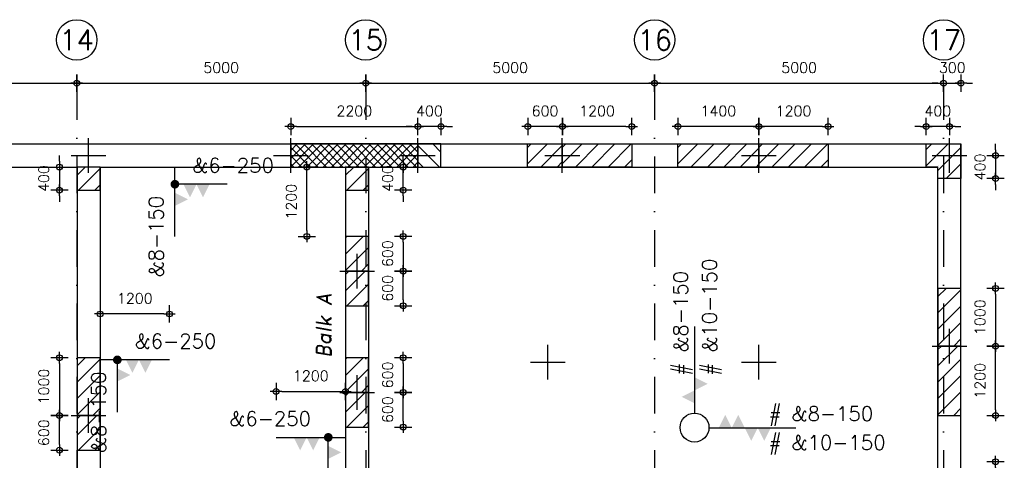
# Model space of a CAD drawing. Extents: x 0 to 139900, y 0 to 143500.
# Tile 30 of 34: x 69513 to 86550, y 106971 to 114597. Entities that reach past the tile are written whole.
import ezdxf
from ezdxf.enums import TextEntityAlignment as Align

# ---------------------------------------------------------------- set-up
doc = ezdxf.new("R2010")
doc.units = 0
doc.header["$LTSCALE"] = 100
doc.header["$PDMODE"] = 3
doc.header["$PDSIZE"] = -3
doc.linetypes.add('DASHDOT2', pattern=[12.7, 6.35, -3.175, 0, -3.175])
doc.layers.get('0').update_dxf_attribs({"linetype": 'CONTINUOUS'})
doc.layers.get('DEFPOINTS').update_dxf_attribs({"linetype": 'CONTINUOUS'})
for name, color, linetype in [('A--A$1C-_CIRKEL', 3, 'CONTINUOUS'), ('A--A23--_F1---_ROOSTER', 8, 'CONTINUOUS'), ('A--L$7A-_STRAMIEN', 1, 'DASHDOT2'), ('A--L$9A-_F123-', 1, 'CONTINUOUS'), ('A--L16--_F123-', 3, 'CONTINUOUS'), ('A--M$1A-_F123-_MAATV', 7, 'CONTINUOUS'), ('A--T$1A-_F123-_0_25MM', 2, 'CONTINUOUS'), ('A--T$1A-_F123-_0_35MM', 3, 'CONTINUOUS')]:
    doc.layers.add(name, color=color, linetype=linetype)
doc.styles.add('0_25', font='ROMANS.shx', dxfattribs={"height": 250})
doc.styles.add('ALFA-0_25', font='ROMANS')
doc.styles.add('BALKEN', font='romand.shx', dxfattribs={"height": 180})
doc.styles.add('MISO', font='ROMANS.shx')
doc.dimstyles.new('DLV18', dxfattribs={"dimscale": 100, "dimtxt": 1.8, "dimasz": 1, "dimexe": 0, "dimexo": 0, "dimgap": 0, "dimtad": 0, "dimdec": 0, "dimrnd": 1, "dimzin": 0, "dimtxsty": 'MISO', "dimblk1": '$DIMDLV', "dimblk2": '$DIMDLV', "dimsah": 1, "dimcen": 0, "dimse1": 1, "dimse2": 1, "dimclrd": 256, "dimclre": 256, "dimclrt": 1, "dimazin": 3, "dimtfac": 1, "dimtdec": 0, "dimtix": 1, "dimtmove": 0, "dimatfit": 3, "dimtvp": 1.5, "dimtolj": 1, "dimtzin": 0})

# ---------------------------------------------------------------- blocks, each defined once
blk = doc.blocks.new('$DIMDLV')
at = {"color": 0}
for p, q in [((-1, 0), (1, 0)), ((0, -1.5), (0, 1.5))]:
    blk.add_line(p, q, dxfattribs=at)
blk.add_circle((0, 0), 0.5, dxfattribs=at)
blk = doc.blocks.new('*D265')
at = {"layer": 'A--M$1A-_F123-_MAATV', "linetype": 'CONTINUOUS'}
blk.add_line((65600, 113497), (70400, 113497), dxfattribs=at)
at = {"layer": 'DEFPOINTS', "color": 0, "linetype": 'CONTINUOUS'}
for p in [(65500, 113497), (70500, 113497), (70500, 113497)]:
    blk.add_point(p, dxfattribs=at)
at = {"layer": 'A--M$1A-_F123-_MAATV', "linetype": 'CONTINUOUS', "xscale": 100, "yscale": 100, "zscale": 100, "rotation": 180}
blk.add_blockref('$DIMDLV', (65500, 113497), dxfattribs=at)
at = {"layer": 'A--M$1A-_F123-_MAATV', "linetype": 'CONTINUOUS', "xscale": 100, "yscale": 100, "zscale": 100}
blk.add_blockref('$DIMDLV', (70500, 113497), dxfattribs=at)
at = {"layer": 'A--M$1A-_F123-_MAATV', "color": 1, "linetype": 'CONTINUOUS', "insert": (68000, 113767), "char_height": 180, "attachment_point": 5, "style": 'MISO'}
blk.add_mtext('\\A1;5000', dxfattribs=at)
blk = doc.blocks.new('*D266')
at = {"layer": 'A--M$1A-_F123-_MAATV', "linetype": 'CONTINUOUS'}
blk.add_line((80600, 113497), (85400, 113497), dxfattribs=at)
at = {"layer": 'DEFPOINTS', "color": 0, "linetype": 'CONTINUOUS'}
for p in [(80500, 113497), (85500, 113497), (85500, 113497)]:
    blk.add_point(p, dxfattribs=at)
at = {"layer": 'A--M$1A-_F123-_MAATV', "linetype": 'CONTINUOUS', "xscale": 100, "yscale": 100, "zscale": 100, "rotation": 180}
blk.add_blockref('$DIMDLV', (80500, 113497), dxfattribs=at)
at = {"layer": 'A--M$1A-_F123-_MAATV', "linetype": 'CONTINUOUS', "xscale": 100, "yscale": 100, "zscale": 100}
blk.add_blockref('$DIMDLV', (85500, 113497), dxfattribs=at)
at = {"layer": 'A--M$1A-_F123-_MAATV', "color": 1, "linetype": 'CONTINUOUS', "insert": (83000, 113767), "char_height": 180, "attachment_point": 5, "style": 'MISO'}
blk.add_mtext('\\A1;5000', dxfattribs=at)
blk = doc.blocks.new('CIRKEL')
at = {"layer": 'A--A$1C-_CIRKEL'}
blk.add_circle((0, 0), 350, dxfattribs=at)
blk = doc.blocks.new('*D268')
at = {"layer": 'A--M$1A-_F123-_MAATV', "linetype": 'CONTINUOUS'}
blk.add_line((75600, 113497), (80400, 113497), dxfattribs=at)
at = {"layer": 'DEFPOINTS', "color": 0, "linetype": 'CONTINUOUS'}
for p in [(75500, 113497), (80500, 113497), (80500, 113497)]:
    blk.add_point(p, dxfattribs=at)
at = {"layer": 'A--M$1A-_F123-_MAATV', "linetype": 'CONTINUOUS', "xscale": 100, "yscale": 100, "zscale": 100, "rotation": 180}
blk.add_blockref('$DIMDLV', (75500, 113497), dxfattribs=at)
at = {"layer": 'A--M$1A-_F123-_MAATV', "linetype": 'CONTINUOUS', "xscale": 100, "yscale": 100, "zscale": 100}
blk.add_blockref('$DIMDLV', (80500, 113497), dxfattribs=at)
at = {"layer": 'A--M$1A-_F123-_MAATV', "color": 1, "linetype": 'CONTINUOUS', "insert": (78000, 113767), "char_height": 180, "attachment_point": 5, "style": 'MISO'}
blk.add_mtext('\\A1;5000', dxfattribs=at)
blk = doc.blocks.new('*D267')
at = {"layer": 'A--M$1A-_F123-_MAATV', "linetype": 'CONTINUOUS'}
blk.add_line((70600, 113497), (75400, 113497), dxfattribs=at)
at = {"layer": 'DEFPOINTS', "color": 0, "linetype": 'CONTINUOUS'}
for p in [(70500, 113497), (75500, 113497), (75500, 113497)]:
    blk.add_point(p, dxfattribs=at)
at = {"layer": 'A--M$1A-_F123-_MAATV', "linetype": 'CONTINUOUS', "xscale": 100, "yscale": 100, "zscale": 100, "rotation": 180}
blk.add_blockref('$DIMDLV', (70500, 113497), dxfattribs=at)
at = {"layer": 'A--M$1A-_F123-_MAATV', "linetype": 'CONTINUOUS', "xscale": 100, "yscale": 100, "zscale": 100}
blk.add_blockref('$DIMDLV', (75500, 113497), dxfattribs=at)
at = {"layer": 'A--M$1A-_F123-_MAATV', "color": 1, "linetype": 'CONTINUOUS', "insert": (73000, 113767), "char_height": 180, "attachment_point": 5, "style": 'MISO'}
blk.add_mtext('\\A1;5000', dxfattribs=at)
blk = doc.blocks.new('*D269')
at = {"layer": 'A--M$1A-_F123-_MAATV', "linetype": 'CONTINUOUS'}
for p, q in [((85400, 113497), (85300, 113497)), ((85500, 113497), (85800, 113497)), ((85900, 113497), (86000, 113497))]:
    blk.add_line(p, q, dxfattribs=at)
at = {"layer": 'DEFPOINTS', "color": 0, "linetype": 'CONTINUOUS'}
for p in [(85500, 113497), (85800, 113497), (85800, 112447)]:
    blk.add_point(p, dxfattribs=at)
at = {"layer": 'A--M$1A-_F123-_MAATV', "linetype": 'CONTINUOUS', "xscale": 100, "yscale": 100, "zscale": 100}
blk.add_blockref('$DIMDLV', (85500, 113497), dxfattribs=at)
at = {"layer": 'A--M$1A-_F123-_MAATV', "linetype": 'CONTINUOUS', "xscale": 100, "yscale": 100, "zscale": 100, "rotation": 180}
blk.add_blockref('$DIMDLV', (85800, 113497), dxfattribs=at)
at = {"layer": 'A--M$1A-_F123-_MAATV', "color": 1, "linetype": 'CONTINUOUS', "insert": (85650, 113767), "char_height": 180, "attachment_point": 5, "style": 'MISO'}
blk.add_mtext('\\A1;300', dxfattribs=at)
blk = doc.blocks.new('PP99001-')
at = {"layer": 'A--L$9A-_F123-', "color": 2}
for p, q in [((0, -300), (0, 300)), ((-300, 0), (300, 0))]:
    blk.add_line(p, q, dxfattribs=at)
blk = doc.blocks.new('*D288')
at = {"layer": 'A--M$1A-_F123-_MAATV', "linetype": 'CONTINUOUS'}
blk.add_line((74482, 110947), (74482, 111947), dxfattribs=at)
at = {"layer": 'DEFPOINTS', "color": 0, "linetype": 'CONTINUOUS'}
for p in [(72199, 112047), (74482, 112047), (72199, 110847)]:
    blk.add_point(p, dxfattribs=at)
at = {"layer": 'A--M$1A-_F123-_MAATV', "linetype": 'CONTINUOUS', "xscale": 100, "yscale": 100, "zscale": 100}
for p, rotation in [((74482, 112047), 90), ((74482, 110847), 270)]:
    blk.add_blockref('$DIMDLV', p, dxfattribs=dict(at, rotation=rotation))
at = {"layer": 'A--M$1A-_F123-_MAATV', "color": 1, "linetype": 'CONTINUOUS', "insert": (74212, 111447), "char_height": 180, "attachment_point": 5, "rotation": 90, "style": 'MISO'}
blk.add_mtext('\\A1;1200', dxfattribs=at)
blk = doc.blocks.new('*D286')
at = {"layer": 'A--M$1A-_F123-_MAATV', "linetype": 'CONTINUOUS'}
blk.add_line((72005, 109503), (71005, 109503), dxfattribs=at)
at = {"layer": 'DEFPOINTS', "color": 0, "linetype": 'CONTINUOUS'}
for p in [(70905, 109503), (70905, 108709), (72105, 108709)]:
    blk.add_point(p, dxfattribs=at)
at = {"layer": 'A--M$1A-_F123-_MAATV', "linetype": 'CONTINUOUS', "xscale": 100, "yscale": 100, "zscale": 100, "rotation": 180}
blk.add_blockref('$DIMDLV', (70905, 109503), dxfattribs=at)
at = {"layer": 'A--M$1A-_F123-_MAATV', "linetype": 'CONTINUOUS', "xscale": 100, "yscale": 100, "zscale": 100}
blk.add_blockref('$DIMDLV', (72105, 109503), dxfattribs=at)
at = {"layer": 'A--M$1A-_F123-_MAATV', "color": 1, "linetype": 'CONTINUOUS', "insert": (71505, 109773), "char_height": 180, "attachment_point": 5, "style": 'MISO'}
blk.add_mtext('\\A1;1200', dxfattribs=at)
blk = doc.blocks.new('*D287')
at = {"layer": 'A--M$1A-_F123-_MAATV', "linetype": 'CONTINUOUS'}
blk.add_line((74050, 108163), (75050, 108163), dxfattribs=at)
at = {"layer": 'DEFPOINTS', "color": 0, "linetype": 'CONTINUOUS'}
for p in [(75150, 108163), (73950, 107368), (75150, 107368)]:
    blk.add_point(p, dxfattribs=at)
at = {"layer": 'A--M$1A-_F123-_MAATV', "linetype": 'CONTINUOUS', "xscale": 100, "yscale": 100, "zscale": 100, "rotation": 180}
blk.add_blockref('$DIMDLV', (73950, 108163), dxfattribs=at)
at = {"layer": 'A--M$1A-_F123-_MAATV', "linetype": 'CONTINUOUS', "xscale": 100, "yscale": 100, "zscale": 100}
blk.add_blockref('$DIMDLV', (75150, 108163), dxfattribs=at)
at = {"layer": 'A--M$1A-_F123-_MAATV', "color": 1, "linetype": 'CONTINUOUS', "insert": (74550, 108433), "char_height": 180, "attachment_point": 5, "style": 'MISO'}
blk.add_mtext('\\A1;1200', dxfattribs=at)
blk = doc.blocks.new('*D290')
at = {"layer": 'A--M$1A-_F123-_MAATV'}
for p, q in [((85100, 112747), (85000, 112747)), ((85600, 112747), (85200, 112747)), ((85700, 112747), (85800, 112747))]:
    blk.add_line(p, q, dxfattribs=at)
at = {"layer": 'DEFPOINTS', "color": 0}
for p in [(85200, 112747), (85200, 112447), (85600, 112447)]:
    blk.add_point(p, dxfattribs=at)
at = {"layer": 'A--M$1A-_F123-_MAATV', "xscale": 100, "yscale": 100, "zscale": 100}
blk.add_blockref('$DIMDLV', (85200, 112747), dxfattribs=at)
at = {"layer": 'A--M$1A-_F123-_MAATV', "xscale": 100, "yscale": 100, "zscale": 100, "rotation": 180}
blk.add_blockref('$DIMDLV', (85600, 112747), dxfattribs=at)
at = {"layer": 'A--M$1A-_F123-_MAATV', "color": 1, "insert": (85400, 113017), "char_height": 180, "attachment_point": 5, "style": 'MISO'}
blk.add_mtext('\\A1;400', dxfattribs=at)
blk = doc.blocks.new('*D291')
at = {"layer": 'A--M$1A-_F123-_MAATV'}
blk.add_line((83403, 112747), (82403, 112747), dxfattribs=at)
at = {"layer": 'DEFPOINTS', "color": 0}
for p in [(82303, 112747), (82303, 112447), (83503, 112447)]:
    blk.add_point(p, dxfattribs=at)
at = {"layer": 'A--M$1A-_F123-_MAATV', "xscale": 100, "yscale": 100, "zscale": 100, "rotation": 180}
blk.add_blockref('$DIMDLV', (82303, 112747), dxfattribs=at)
at = {"layer": 'A--M$1A-_F123-_MAATV', "xscale": 100, "yscale": 100, "zscale": 100}
blk.add_blockref('$DIMDLV', (83503, 112747), dxfattribs=at)
at = {"layer": 'A--M$1A-_F123-_MAATV', "color": 1, "insert": (82903, 113017), "char_height": 180, "attachment_point": 5, "style": 'MISO'}
blk.add_mtext('\\A1;1200', dxfattribs=at)
blk = doc.blocks.new('*D292')
at = {"layer": 'A--M$1A-_F123-_MAATV'}
blk.add_line((82203, 112747), (81003, 112747), dxfattribs=at)
at = {"layer": 'DEFPOINTS', "color": 0}
for p in [(80903, 112747), (80903, 112447), (82303, 112447)]:
    blk.add_point(p, dxfattribs=at)
at = {"layer": 'A--M$1A-_F123-_MAATV', "xscale": 100, "yscale": 100, "zscale": 100, "rotation": 180}
blk.add_blockref('$DIMDLV', (80903, 112747), dxfattribs=at)
at = {"layer": 'A--M$1A-_F123-_MAATV', "xscale": 100, "yscale": 100, "zscale": 100}
blk.add_blockref('$DIMDLV', (82303, 112747), dxfattribs=at)
at = {"layer": 'A--M$1A-_F123-_MAATV', "color": 1, "insert": (81603, 113017), "char_height": 180, "attachment_point": 5, "style": 'MISO'}
blk.add_mtext('\\A1;1400', dxfattribs=at)
blk = doc.blocks.new('*D293')
at = {"layer": 'A--M$1A-_F123-_MAATV'}
blk.add_line((80003, 112747), (79003, 112747), dxfattribs=at)
at = {"layer": 'DEFPOINTS', "color": 0}
for p in [(78903, 112747), (78903, 112447), (80103, 112447)]:
    blk.add_point(p, dxfattribs=at)
at = {"layer": 'A--M$1A-_F123-_MAATV', "xscale": 100, "yscale": 100, "zscale": 100, "rotation": 180}
blk.add_blockref('$DIMDLV', (78903, 112747), dxfattribs=at)
at = {"layer": 'A--M$1A-_F123-_MAATV', "xscale": 100, "yscale": 100, "zscale": 100}
blk.add_blockref('$DIMDLV', (80103, 112747), dxfattribs=at)
at = {"layer": 'A--M$1A-_F123-_MAATV', "color": 1, "insert": (79503, 113017), "char_height": 180, "attachment_point": 5, "style": 'MISO'}
blk.add_mtext('\\A1;1200', dxfattribs=at)
blk = doc.blocks.new('*D294')
at = {"layer": 'A--M$1A-_F123-_MAATV'}
blk.add_line((78803, 112747), (78403, 112747), dxfattribs=at)
at = {"layer": 'DEFPOINTS', "color": 0}
for p in [(78303, 112747), (78303, 112447), (78903, 112447)]:
    blk.add_point(p, dxfattribs=at)
at = {"layer": 'A--M$1A-_F123-_MAATV', "xscale": 100, "yscale": 100, "zscale": 100, "rotation": 180}
blk.add_blockref('$DIMDLV', (78303, 112747), dxfattribs=at)
at = {"layer": 'A--M$1A-_F123-_MAATV', "xscale": 100, "yscale": 100, "zscale": 100}
blk.add_blockref('$DIMDLV', (78903, 112747), dxfattribs=at)
at = {"layer": 'A--M$1A-_F123-_MAATV', "color": 1, "insert": (78603, 113017), "char_height": 180, "attachment_point": 5, "style": 'MISO'}
blk.add_mtext('\\A1;600', dxfattribs=at)
blk = doc.blocks.new('*D295')
at = {"layer": 'A--M$1A-_F123-_MAATV'}
for p, q in [((76303, 112747), (76203, 112747)), ((76803, 112747), (76403, 112747)), ((76903, 112747), (77003, 112747))]:
    blk.add_line(p, q, dxfattribs=at)
at = {"layer": 'DEFPOINTS', "color": 0}
for p in [(76403, 112747), (76403, 112447), (76803, 112447)]:
    blk.add_point(p, dxfattribs=at)
at = {"layer": 'A--M$1A-_F123-_MAATV', "xscale": 100, "yscale": 100, "zscale": 100}
blk.add_blockref('$DIMDLV', (76403, 112747), dxfattribs=at)
at = {"layer": 'A--M$1A-_F123-_MAATV', "xscale": 100, "yscale": 100, "zscale": 100, "rotation": 180}
blk.add_blockref('$DIMDLV', (76803, 112747), dxfattribs=at)
at = {"layer": 'A--M$1A-_F123-_MAATV', "color": 1, "insert": (76603, 113017), "char_height": 180, "attachment_point": 5, "style": 'MISO'}
blk.add_mtext('\\A1;400', dxfattribs=at)
blk = doc.blocks.new('*D296')
at = {"layer": 'A--M$1A-_F123-_MAATV'}
blk.add_line((74303, 112747), (76303, 112747), dxfattribs=at)
at = {"layer": 'DEFPOINTS', "color": 0}
for p in [(76403, 112747), (74203, 112447), (76403, 112447)]:
    blk.add_point(p, dxfattribs=at)
at = {"layer": 'A--M$1A-_F123-_MAATV', "xscale": 100, "yscale": 100, "zscale": 100, "rotation": 180}
blk.add_blockref('$DIMDLV', (74203, 112747), dxfattribs=at)
at = {"layer": 'A--M$1A-_F123-_MAATV', "xscale": 100, "yscale": 100, "zscale": 100}
blk.add_blockref('$DIMDLV', (76403, 112747), dxfattribs=at)
at = {"layer": 'A--M$1A-_F123-_MAATV', "color": 1, "insert": (75303, 113017), "char_height": 180, "attachment_point": 5, "style": 'MISO'}
blk.add_mtext('\\A1;2200', dxfattribs=at)
blk = doc.blocks.new('*D297')
at = {"layer": 'A--M$1A-_F123-_MAATV'}
for p, q in [((86400, 112347), (86400, 112447)), ((86400, 112247), (86400, 111847)), ((86400, 111747), (86400, 111647))]:
    blk.add_line(p, q, dxfattribs=at)
at = {"layer": 'DEFPOINTS', "color": 0}
for p in [(85800, 112247), (85800, 111847), (86400, 111847)]:
    blk.add_point(p, dxfattribs=at)
at = {"layer": 'A--M$1A-_F123-_MAATV', "xscale": 100, "yscale": 100, "zscale": 100}
for p, rotation in [((86400, 112247), 270), ((86400, 111847), 90)]:
    blk.add_blockref('$DIMDLV', p, dxfattribs=dict(at, rotation=rotation))
at = {"layer": 'A--M$1A-_F123-_MAATV', "color": 1, "insert": (86130, 112047), "char_height": 180, "attachment_point": 5, "rotation": 90, "style": 'MISO'}
blk.add_mtext('\\A1;400', dxfattribs=at)
blk = doc.blocks.new('*D298')
at = {"layer": 'A--M$1A-_F123-_MAATV'}
blk.add_line((86400, 109847), (86400, 109047), dxfattribs=at)
at = {"layer": 'DEFPOINTS', "color": 0}
for p in [(85800, 109947), (85800, 108947), (86400, 108947)]:
    blk.add_point(p, dxfattribs=at)
at = {"layer": 'A--M$1A-_F123-_MAATV', "xscale": 100, "yscale": 100, "zscale": 100}
for p, rotation in [((86400, 109947), 90), ((86400, 108947), 270)]:
    blk.add_blockref('$DIMDLV', p, dxfattribs=dict(at, rotation=rotation))
at = {"layer": 'A--M$1A-_F123-_MAATV', "color": 1, "insert": (86130, 109447), "char_height": 180, "attachment_point": 5, "rotation": 90, "style": 'MISO'}
blk.add_mtext('\\A1;1000', dxfattribs=at)
blk = doc.blocks.new('*D299')
at = {"layer": 'A--M$1A-_F123-_MAATV'}
blk.add_line((86400, 107847), (86400, 108847), dxfattribs=at)
at = {"layer": 'DEFPOINTS', "color": 0}
for p in [(85800, 108947), (86400, 108947), (85800, 107747)]:
    blk.add_point(p, dxfattribs=at)
at = {"layer": 'A--M$1A-_F123-_MAATV', "xscale": 100, "yscale": 100, "zscale": 100}
for p, rotation in [((86400, 108947), 90), ((86400, 107747), 270)]:
    blk.add_blockref('$DIMDLV', p, dxfattribs=dict(at, rotation=rotation))
at = {"layer": 'A--M$1A-_F123-_MAATV', "color": 1, "insert": (86130, 108347), "char_height": 180, "attachment_point": 5, "rotation": 90, "style": 'MISO'}
blk.add_mtext('\\A1;1200', dxfattribs=at)
blk = doc.blocks.new('*D300')
at = {"layer": 'A--M$1A-_F123-_MAATV'}
blk.add_line((86400, 106847), (86400, 105847), dxfattribs=at)
at = {"layer": 'DEFPOINTS', "color": 0}
for p in [(85800, 106947), (85800, 105747), (86400, 105747)]:
    blk.add_point(p, dxfattribs=at)
at = {"layer": 'A--M$1A-_F123-_MAATV', "xscale": 100, "yscale": 100, "zscale": 100}
for p, rotation in [((86400, 106947), 90), ((86400, 105747), 270)]:
    blk.add_blockref('$DIMDLV', p, dxfattribs=dict(at, rotation=rotation))
at = {"layer": 'A--M$1A-_F123-_MAATV', "color": 1, "insert": (86130, 106347), "char_height": 180, "attachment_point": 5, "rotation": 90, "style": 'MISO'}
blk.add_mtext('\\A1;1200', dxfattribs=at)
blk = doc.blocks.new('*D311')
at = {"layer": 'A--M$1A-_F123-_MAATV'}
blk.add_line((76150, 107647), (76150, 108047), dxfattribs=at)
at = {"layer": 'DEFPOINTS', "color": 0}
for p in [(75550, 108147), (76150, 108147), (75550, 107547)]:
    blk.add_point(p, dxfattribs=at)
at = {"layer": 'A--M$1A-_F123-_MAATV', "xscale": 100, "yscale": 100, "zscale": 100}
for p, rotation in [((76150, 108147), 90), ((76150, 107547), 270)]:
    blk.add_blockref('$DIMDLV', p, dxfattribs=dict(at, rotation=rotation))
at = {"layer": 'A--M$1A-_F123-_MAATV', "color": 1, "insert": (75880, 107847), "char_height": 180, "attachment_point": 5, "rotation": 90, "style": 'MISO'}
blk.add_mtext('\\A1;600', dxfattribs=at)
blk = doc.blocks.new('*D312')
at = {"layer": 'A--M$1A-_F123-_MAATV'}
blk.add_line((76150, 108647), (76150, 108247), dxfattribs=at)
at = {"layer": 'DEFPOINTS', "color": 0}
for p in [(75550, 108747), (75550, 108147), (76150, 108147)]:
    blk.add_point(p, dxfattribs=at)
at = {"layer": 'A--M$1A-_F123-_MAATV', "xscale": 100, "yscale": 100, "zscale": 100}
for p, rotation in [((76150, 108747), 90), ((76150, 108147), 270)]:
    blk.add_blockref('$DIMDLV', p, dxfattribs=dict(at, rotation=rotation))
at = {"layer": 'A--M$1A-_F123-_MAATV', "color": 1, "insert": (75880, 108447), "char_height": 180, "attachment_point": 5, "rotation": 90, "style": 'MISO'}
blk.add_mtext('\\A1;600', dxfattribs=at)
blk = doc.blocks.new('*D315')
at = {"layer": 'A--M$1A-_F123-_MAATV'}
blk.add_line((76150, 109747), (76150, 110147), dxfattribs=at)
at = {"layer": 'DEFPOINTS', "color": 0}
for p in [(75550, 110247), (76150, 110247), (75550, 109647)]:
    blk.add_point(p, dxfattribs=at)
at = {"layer": 'A--M$1A-_F123-_MAATV', "xscale": 100, "yscale": 100, "zscale": 100}
for p, rotation in [((76150, 110247), 90), ((76150, 109647), 270)]:
    blk.add_blockref('$DIMDLV', p, dxfattribs=dict(at, rotation=rotation))
at = {"layer": 'A--M$1A-_F123-_MAATV', "color": 1, "insert": (75880, 109947), "char_height": 180, "attachment_point": 5, "rotation": 90, "style": 'MISO'}
blk.add_mtext('\\A1;600', dxfattribs=at)
blk = doc.blocks.new('*D316')
at = {"layer": 'A--M$1A-_F123-_MAATV'}
blk.add_line((76150, 110747), (76150, 110347), dxfattribs=at)
at = {"layer": 'DEFPOINTS', "color": 0}
for p in [(75550, 110847), (75550, 110247), (76150, 110247)]:
    blk.add_point(p, dxfattribs=at)
at = {"layer": 'A--M$1A-_F123-_MAATV', "xscale": 100, "yscale": 100, "zscale": 100}
for p, rotation in [((76150, 110847), 90), ((76150, 110247), 270)]:
    blk.add_blockref('$DIMDLV', p, dxfattribs=dict(at, rotation=rotation))
at = {"layer": 'A--M$1A-_F123-_MAATV', "color": 1, "insert": (75880, 110547), "char_height": 180, "attachment_point": 5, "rotation": 90, "style": 'MISO'}
blk.add_mtext('\\A1;600', dxfattribs=at)
blk = doc.blocks.new('*D320')
at = {"layer": 'A--M$1A-_F123-_MAATV'}
for p, q in [((76150, 112147), (76150, 112247)), ((76150, 111647), (76150, 112047)), ((76150, 111547), (76150, 111447))]:
    blk.add_line(p, q, dxfattribs=at)
at = {"layer": 'DEFPOINTS', "color": 0}
for p in [(75550, 112047), (76150, 112047), (75550, 111647)]:
    blk.add_point(p, dxfattribs=at)
at = {"layer": 'A--M$1A-_F123-_MAATV', "xscale": 100, "yscale": 100, "zscale": 100}
for p, rotation in [((76150, 112047), 270), ((76150, 111647), 90)]:
    blk.add_blockref('$DIMDLV', p, dxfattribs=dict(at, rotation=rotation))
at = {"layer": 'A--M$1A-_F123-_MAATV', "color": 1, "insert": (75880, 111847), "char_height": 180, "attachment_point": 5, "rotation": 90, "style": 'MISO'}
blk.add_mtext('\\A1;400', dxfattribs=at)
blk = doc.blocks.new('*D322')
at = {"layer": 'A--M$1A-_F123-_MAATV'}
blk.add_line((70200, 108647), (70200, 107847), dxfattribs=at)
at = {"layer": 'DEFPOINTS', "color": 0}
for p in [(70500, 108747), (70200, 107747), (70500, 107747)]:
    blk.add_point(p, dxfattribs=at)
at = {"layer": 'A--M$1A-_F123-_MAATV', "xscale": 100, "yscale": 100, "zscale": 100}
for p, rotation in [((70200, 108747), 90), ((70200, 107747), 270)]:
    blk.add_blockref('$DIMDLV', p, dxfattribs=dict(at, rotation=rotation))
at = {"layer": 'A--M$1A-_F123-_MAATV', "color": 1, "insert": (69930, 108247), "char_height": 180, "attachment_point": 5, "rotation": 90, "style": 'MISO'}
blk.add_mtext('\\A1;1000', dxfattribs=at)
blk = doc.blocks.new('*D321')
at = {"layer": 'A--M$1A-_F123-_MAATV'}
blk.add_line((70200, 107247), (70200, 107647), dxfattribs=at)
at = {"layer": 'DEFPOINTS', "color": 0}
for p in [(70200, 107747), (70500, 107747), (70500, 107147)]:
    blk.add_point(p, dxfattribs=at)
at = {"layer": 'A--M$1A-_F123-_MAATV', "xscale": 100, "yscale": 100, "zscale": 100}
for p, rotation in [((70200, 107747), 90), ((70200, 107147), 270)]:
    blk.add_blockref('$DIMDLV', p, dxfattribs=dict(at, rotation=rotation))
at = {"layer": 'A--M$1A-_F123-_MAATV', "color": 1, "insert": (69930, 107447), "char_height": 180, "attachment_point": 5, "rotation": 90, "style": 'MISO'}
blk.add_mtext('\\A1;600', dxfattribs=at)
blk = doc.blocks.new('*D323')
at = {"layer": 'A--M$1A-_F123-_MAATV'}
for p, q in [((70200, 112147), (70200, 112247)), ((70200, 112047), (70200, 111647)), ((70200, 111547), (70200, 111447))]:
    blk.add_line(p, q, dxfattribs=at)
at = {"layer": 'DEFPOINTS', "color": 0}
for p in [(70500, 112047), (70200, 111647), (70505, 111647)]:
    blk.add_point(p, dxfattribs=at)
at = {"layer": 'A--M$1A-_F123-_MAATV', "xscale": 100, "yscale": 100, "zscale": 100}
for p, rotation in [((70200, 112047), 270), ((70200, 111647), 90)]:
    blk.add_blockref('$DIMDLV', p, dxfattribs=dict(at, rotation=rotation))
at = {"layer": 'A--M$1A-_F123-_MAATV', "color": 1, "insert": (69930, 111847), "char_height": 180, "attachment_point": 5, "rotation": 90, "style": 'MISO'}
blk.add_mtext('\\A1;400', dxfattribs=at)

msp = doc.modelspace()

# ---------------------------------------------------------------- hatches: boundary and pattern name
at = {"layer": 'A--L16--_F123-'}
h = msp.add_hatch(dxfattribs=at)
h.set_pattern_fill('_USER', color=8, scale=100, angle=45, style=0, double=1, pattern_type=0)
h.set_pattern_definition([(45, (59236.33, 20717.05), (-70.71068, 70.71068), []), (135, (59236.33, 20717.05), (-70.71068, -70.71068), [])])
h.paths.add_polyline_path([(74202.5, 112047), (76402.5, 112047), (76402.5, 112447), (74202.5, 112447)])
h = msp.add_hatch(dxfattribs=at)
h.set_pattern_fill('_USER', color=8, scale=200, angle=135, style=0, pattern_type=0)
h.set_pattern_definition([(135, (177732.5, 26647.05), (-141.42136, -141.42136), [])])
h.paths.add_polyline_path([(76802.5, 112047), (76802.5, 112447), (76402.5, 112447), (76402.5, 112047)])
h = msp.add_hatch(dxfattribs=at)
h.set_pattern_fill('_USER', color=8, scale=200, angle=135, style=0, pattern_type=0)
h.set_pattern_definition([(45, (-22427.5, 26647.05), (141.42136, -141.42136), [])])
h.paths.add_polyline_path([(78302.5, 112047), (78302.5, 112447), (78902.5, 112447), (78902.5, 112047)])
h = msp.add_hatch(dxfattribs=at)
h.set_pattern_fill('_USER', color=8, scale=200, angle=135, style=0, pattern_type=0)
h.set_pattern_definition([(45, (-21827.5, 26647.05), (141.42136, -141.42136), [])])
h.paths.add_polyline_path([(78902.5, 112047), (78902.5, 112447), (80102.5, 112447), (80102.5, 112047)])
h = msp.add_hatch(dxfattribs=at)
h.set_pattern_fill('_USER', color=8, scale=200, angle=135, style=0, pattern_type=0)
h.set_pattern_definition([(45, (-19827.5, 26647.05), (141.42136, -141.42136), [])])
h.paths.add_polyline_path([(80902.5, 112047), (80902.5, 112447), (82302.5, 112447), (82302.5, 112047)])
h = msp.add_hatch(dxfattribs=at)
h.set_pattern_fill('_USER', color=8, scale=200, angle=135, style=0, pattern_type=0)
h.set_pattern_definition([(45, (-18427.5, 26647.05), (141.42136, -141.42136), [])])
h.paths.add_polyline_path([(82302.5, 112047), (82302.5, 112447), (83502.5, 112447), (83502.5, 112047)])
h = msp.add_hatch(dxfattribs=at)
h.set_pattern_fill('_USER', color=8, scale=200, angle=225, style=0, pattern_type=0)
h.set_pattern_definition([(225, (0, 0), (141.42136, -141.42136), [])])
h.paths.add_polyline_path([(85200, 112447), (85800, 112447), (85800, 111847), (85400, 111847), (85400, 112047), (85200, 112047)])
h = msp.add_hatch(dxfattribs=at)
h.set_pattern_fill('_USER', color=8, scale=200, angle=225, style=0, pattern_type=0)
h.set_pattern_definition([(225, (156305, 212977.05), (141.42136, -141.42136), [])])
h.paths.add_polyline_path([(70905, 112047), (70505, 112047), (70505, 111647), (70905, 111647)])
h = msp.add_hatch(dxfattribs=at)
h.set_pattern_fill('_USER', color=8, scale=200, angle=225, style=0, pattern_type=0)
h.set_pattern_definition([(225, (160950, 212977.05), (141.42136, -141.42136), [])])
h.paths.add_polyline_path([(75550, 112047), (75150, 112047), (75150, 111647), (75550, 111647)])
h = msp.add_hatch(dxfattribs=at)
h.set_pattern_fill('_USER', color=8, scale=200, angle=225, style=0, pattern_type=0)
h.set_pattern_definition([(225, (160950, 212177.05), (141.42136, -141.42136), [])])
h.paths.add_polyline_path([(75550, 110847), (75150, 110847), (75150, 110247), (75550, 110247)])
h = msp.add_hatch(dxfattribs=at)
h.set_pattern_fill('_USER', color=8, scale=200, angle=225, style=0, pattern_type=0)
h.set_pattern_definition([(225, (160950, 210977.05), (141.42136, -141.42136), [])])
h.paths.add_polyline_path([(75550, 110247), (75150, 110247), (75150, 109647), (75550, 109647)])
h = msp.add_hatch(dxfattribs=at)
h.set_pattern_fill('_USER', color=8, scale=200, angle=225, style=0, pattern_type=0)
h.set_pattern_definition([(225, (171200, 210877.05), (141.42136, -141.42136), [])])
h.paths.add_polyline_path([(85800, 109947), (85400, 109947), (85400, 108947), (85800, 108947)])
h = msp.add_hatch(dxfattribs=at)
h.set_pattern_fill('_USER', color=8, scale=200, angle=225, style=0, pattern_type=0)
h.set_pattern_definition([(225, (171200, 209677.05), (141.42136, -141.42136), [])])
h.paths.add_polyline_path([(85800, 108947), (85400, 108947), (85400, 107747), (85800, 107747)])
h = msp.add_hatch(dxfattribs=at)
h.set_pattern_fill('_USER', color=8, scale=200, angle=225, style=0, pattern_type=0)
h.set_pattern_definition([(225, (156305, 209677.05), (141.42136, -141.42136), [])])
h.paths.add_polyline_path([(70905, 108747), (70505, 108747), (70505, 107747), (70905, 107747)])
h = msp.add_hatch(dxfattribs=at)
h.set_pattern_fill('_USER', color=8, scale=200, angle=225, style=0, pattern_type=0)
h.set_pattern_definition([(225, (160950, 210077.05), (141.42136, -141.42136), [])])
h.paths.add_polyline_path([(75550, 108747), (75150, 108747), (75150, 108147), (75550, 108147)])
h = msp.add_hatch(dxfattribs=at)
h.set_pattern_fill('_USER', color=8, scale=200, angle=225, style=0, pattern_type=0)
h.set_pattern_definition([(225, (160950, 208877.05), (141.42136, -141.42136), [])])
h.paths.add_polyline_path([(75550, 108147), (75150, 108147), (75150, 107547), (75550, 107547)])
h = msp.add_hatch(dxfattribs=at)
h.set_pattern_fill('_USER', color=8, scale=200, angle=225, style=0, pattern_type=0)
h.set_pattern_definition([(225, (156305, 208477.05), (141.42136, -141.42136), [])])
h.paths.add_polyline_path([(70905, 107747), (70505, 107747), (70505, 107147), (70905, 107147)])

# ---------------------------------------------------------------- linework, layer by layer
at = {"layer": 'A--A23--_F1---_ROOSTER', "linetype": 'CONTINUOUS'}
msp.add_lwpolyline([(74202.5, 112047), (76402.5, 112047), (76402.5, 112447), (74202.5, 112447)], close=True, dxfattribs=at)
at = {"layer": 'A--L$7A-_STRAMIEN'}
for p, q in [((70500, 113497), (70500, 93997)), ((75500, 113497), (75500, 93997)), ((80500, 113497), (80500, 93997)), ((85500, 113497), (85500, 93997))]:
    msp.add_line(p, q, dxfattribs=at)
at = {"layer": 'A--L16--_F123-', "color": 8}
for p, q in [((45090, 112447), (75150, 112447)), ((75150, 112447), (85800, 112447)), ((85800, 93997), (85800, 112447)), ((45090, 112047), (70505, 112047)), ((70505, 112047), (70505, 94397)), ((70905, 112047), (70905, 101697)), ((70905, 112047), (75150, 112047)), ((75150, 112047), (75150, 101697)), ((75550, 112047), (75550, 101697)), ((75550, 112047), (85400, 112047)), ((85400, 101697), (85400, 112047))]:
    msp.add_line(p, q, dxfattribs=at)
for points in [[(76802.5, 112047), (76802.5, 112447), (76402.5, 112447), (76402.5, 112047)], [(78302.5, 112047), (78302.5, 112447), (78902.5, 112447), (78902.5, 112047)], [(78902.5, 112047), (78902.5, 112447), (80102.5, 112447), (80102.5, 112047)], [(80902.5, 112047), (80902.5, 112447), (82302.5, 112447), (82302.5, 112047)], [(82302.5, 112047), (82302.5, 112447), (83502.5, 112447), (83502.5, 112047)], [(85200, 112447), (85800, 112447), (85800, 111847), (85400, 111847), (85400, 112047), (85200, 112047)], [(70905, 112047), (70505, 112047), (70505, 111647), (70905, 111647)], [(75550, 112047), (75150, 112047), (75150, 111647), (75550, 111647)], [(75550, 110847), (75150, 110847), (75150, 110247), (75550, 110247)], [(75550, 110247), (75150, 110247), (75150, 109647), (75550, 109647)], [(85800, 109947), (85400, 109947), (85400, 108947), (85800, 108947)], [(85800, 108947), (85400, 108947), (85400, 107747), (85800, 107747)], [(70905, 108747), (70505, 108747), (70505, 107747), (70905, 107747)], [(75550, 108747), (75150, 108747), (75150, 108147), (75550, 108147)], [(75550, 108147), (75150, 108147), (75150, 107547), (75550, 107547)], [(70905, 107747), (70505, 107747), (70505, 107147), (70905, 107147)]]:
    msp.add_lwpolyline(points, close=True, dxfattribs=at)
at = {"layer": 'A--T$1A-_F123-_0_25MM', "color": 7}
for points in [[(71202.7, 112047, 0, 100, 0), (71202.7, 111747, 0, 0, 0), (71202.7, 111747, 0, 0, 0), (71202.7, 101997, 100, 0, 0), (71202.7, 101697, 0, 0, 0)], [(75150, 112047, 0, 100, 0), (75012.8, 111727.7, 0, 0, 0), (72167.1, 104821.4, 0, 0, 0)], [(74852.3, 112047, 0, 100, 0), (74852.3, 111747, 0, 0, 0), (74852.3, 111747, 0, 0, 0), (74852.3, 101997, 100, 0, 0), (74852.3, 101697, 0, 0, 0)], [(85400, 112047, 0, 100, 0), (85191.6, 111831.2, 0, 0, 0), (81363.5, 107717.2, 0, 0, 0)], [(75150, 111749.3, 0, 100, 0), (74850, 111749.3, 0, 0, 0), (74850, 111749.3, 0, 0, 0), (71205, 111749.3, 100, 0, 0), (70905, 111749.3, 0, 0, 0)], [(75550, 101697, 0, 100, 0), (75758.4, 101912.8, 0, 0, 0), (81016.2, 107357.5, 0, 0, 0)]]:
    msp.add_lwpolyline(points, format="xyseb", dxfattribs=at)
at = {"layer": 'A--T$1A-_F123-_0_25MM', "color": 7, "const_width": 75}
for points in [[(72161.6, 111749.3, -1), (72236.6, 111749.3, -1)], [(71165.2, 108708.7, -1), (71240.2, 108708.7, -1)], [(74889.8, 107367.9, 1), (74814.8, 107367.9, 1)]]:
    msp.add_lwpolyline(points, format="xyb", close=True, dxfattribs=at)
at = {"layer": 'A--T$1A-_F123-_0_35MM', "color": 3}
for p, q in [((72199.1, 110847), (72199.1, 112047)), ((73101.4, 111749.3), (72199.1, 111749.3)), ((81193.8, 107787.3), (81193.8, 109287.3)), ((72105, 108708.7), (70905, 108708.7)), ((71202.7, 107806.4), (71202.7, 108708.7)), ((81439.9, 107533.5), (82939.9, 107533.5)), ((73950, 107367.9), (75150, 107367.9)), ((74852.3, 106465.6), (74852.3, 107367.9))]:
    msp.add_line(p, q, dxfattribs=at)
msp.add_circle((81189.9, 107537.3), 250, dxfattribs=at)
for points in [[(72199.1, 111600.5), (72424.1, 111488), (72199.1, 111375.5)], [(72347.9, 111749.2), (72460.4, 111524.2), (72572.9, 111749.2)], [(72572.9, 111749.2), (72685.4, 111524.2), (72797.9, 111749.2)], [(71351.6, 108708.6), (71464, 108483.6), (71576.6, 108708.6)], [(71576.6, 108708.6), (71689, 108483.6), (71801.6, 108708.6)], [(71202.7, 108559.9), (71427.7, 108447.4), (71202.7, 108334.9)], [(81193.8, 108406.6), (81418.8, 108294.2), (81193.8, 108181.6)], [(81193.8, 107956.6), (80968.8, 108069.1), (81193.8, 108181.6)], [(81609.2, 107533.4), (81721.7, 107758.4), (81834.2, 107533.4)], [(81834.2, 107533.4), (81946.7, 107758.4), (82059.2, 107533.5)], [(82284.2, 107533.5), (82171.7, 107308.5), (82059.2, 107533.5)], [(82509.2, 107533.5), (82396.7, 107308.5), (82284.2, 107533.5)], [(74478.4, 107367.8), (74366, 107142.8), (74253.4, 107367.8)], [(74703.4, 107367.8), (74591, 107142.8), (74478.4, 107367.8)], [(74852.2, 107219.1), (75077.2, 107106.6), (74852.2, 106994.1)]]:
    msp.add_solid(points, dxfattribs=at)

# ---------------------------------------------------------------- block references
for p in [(70702.5, 112247), (74202.5, 112247), (76402.5, 112247), (78902.5, 112247), (82302.5, 112247), (85600, 112247), (75350, 110247), (85600, 108947), (78650, 108672), (82300, 108672), (75350, 108147), (70702.5, 107747)]:
    msp.add_blockref('PP99001-', p)
at = {"layer": 'A--M$1A-_F123-_MAATV'}
ref = msp.add_blockref('CIRKEL', (70500, 114247), dxfattribs=at)
ref.add_attrib('A', '14', dxfattribs={"layer": 'A--T$1A-_F123-_0_25MM', "height": 350, "style": 'ALFA-0_25'}).set_placement((70500, 114247), align=Align.MIDDLE_CENTER)
ref = msp.add_blockref('CIRKEL', (75500, 114247), dxfattribs=at)
ref.add_attrib('A', '15', dxfattribs={"layer": 'A--T$1A-_F123-_0_25MM', "height": 350, "style": 'ALFA-0_25'}).set_placement((75500, 114247), align=Align.MIDDLE_CENTER)
ref = msp.add_blockref('CIRKEL', (80500, 114247), dxfattribs=at)
ref.add_attrib('A', '16', dxfattribs={"layer": 'A--T$1A-_F123-_0_25MM', "height": 350, "style": 'ALFA-0_25'}).set_placement((80500, 114247), align=Align.MIDDLE_CENTER)
ref = msp.add_blockref('CIRKEL', (85500, 114247), dxfattribs=at)
ref.add_attrib('A', '17', dxfattribs={"layer": 'A--T$1A-_F123-_0_25MM', "height": 350, "style": 'ALFA-0_25'}).set_placement((85500, 114247), align=Align.MIDDLE_CENTER)

# ---------------------------------------------------------------- texts
at = {"layer": 'A--T$1A-_F123-_0_25MM', "style": '0_25'}
for p in [(73205.5, 111949.3), (72209.1, 108908.7), (73845.9, 107567.9)]:
    msp.add_text('&6-250', height=250, dxfattribs=at).set_placement(p, align=Align.CENTER)
for p in [(71999.1, 110840.9), (71002.7, 107800.3)]:
    msp.add_text('&8-150', height=250, rotation=90, dxfattribs=at).set_placement(p, align=Align.CENTER)
for s, p in [('# &10-150', (81573.8, 108437.3)), ('# &8-150', (81073.8, 108437.3))]:
    msp.add_text(s, height=250, rotation=90, dxfattribs=at).set_placement(p)
for s, p in [('# &8-150', (82470.9, 107653.5)), ('# &10-150', (82470.9, 107153.5))]:
    msp.add_text(s, height=250, dxfattribs=at).set_placement(p)
at = {"layer": 'A--T$1A-_F123-_0_35MM', "color": 2, "style": 'BALKEN', "oblique": 10}
msp.add_text('Balk A', height=250, rotation=90, dxfattribs=at).set_placement((74900.1, 109303.5), align=Align.CENTER)

# ---------------------------------------------------------------- dimensions: what is measured, and where the dimension line sits
at = {"layer": 'A--M$1A-_F123-_MAATV', "linetype": 'CONTINUOUS'}
for base, p1, p2, picture, middle in [((70500, 113497), (65500, 113497), (70500, 113497), '*D265', (68000, 113767)), ((75500, 113497), (70500, 113497), (75500, 113497), '*D267', (73000, 113767)), ((80500, 113497), (75500, 113497), (80500, 113497), '*D268', (78000, 113767)), ((85500, 113497), (80500, 113497), (85500, 113497), '*D266', (83000, 113767)), ((85800, 113497), (85500, 113497), (85800, 112447), '*D269', (85650, 113767)), ((75150, 108162.6), (73950, 107367.9), (75150, 107367.9), '*D287', (74550, 108432.6))]:
    dim = msp.add_linear_dim(base=base, p1=p1, p2=p2, dimstyle='DLV18', dxfattribs=at)
    dim.commit()
    dim.dimension.update_dxf_attribs({"geometry": picture, "text_midpoint": middle})
at = {"layer": 'A--M$1A-_F123-_MAATV'}
for base, p1, p2, angle, picture, middle in [((76402.5, 112747), (74202.5, 112447), (76402.5, 112447), 0, '*D296', (75302.5, 113017)), ((76402.5, 112747), (76802.5, 112447), (76402.5, 112447), 180, '*D295', (76602.5, 113017)), ((78302.5, 112747), (78902.5, 112447), (78302.5, 112447), 180, '*D294', (78602.5, 113017)), ((78902.5, 112747), (80102.5, 112447), (78902.5, 112447), 180, '*D293', (79502.5, 113017)), ((80902.5, 112747), (82302.5, 112447), (80902.5, 112447), 180, '*D292', (81602.5, 113017)), ((82302.5, 112747), (83502.5, 112447), (82302.5, 112447), 180, '*D291', (82902.5, 113017)), ((85200, 112747), (85600, 112447), (85200, 112447), 180, '*D290', (85400, 113017)), ((86400, 111847), (85800, 112247), (85800, 111847), 90, '*D297', (86130, 112047)), ((70200, 111647), (70500, 112047), (70505, 111647), 90, '*D323', (69930, 111847)), ((76150, 112047), (75550, 111647), (75550, 112047), 270, '*D320', (75880, 111847)), ((76150, 110247), (75550, 110847), (75550, 110247), 90, '*D316', (75880, 110547)), ((76150, 110247), (75550, 109647), (75550, 110247), 270, '*D315', (75880, 109947)), ((86400, 108947), (85800, 109947), (85800, 108947), 90, '*D298', (86130, 109447)), ((86400, 108947), (85800, 107747), (85800, 108947), 270, '*D299', (86130, 108347)), ((70200, 107747), (70500, 108747), (70500, 107747), 90, '*D322', (69930, 108247)), ((76150, 108147), (75550, 108747), (75550, 108147), 90, '*D312', (75880, 108447)), ((76150, 108147), (75550, 107547), (75550, 108147), 270, '*D311', (75880, 107847)), ((70200, 107747), (70500, 107147), (70500, 107747), 270, '*D321', (69930, 107447)), ((86400, 105747), (85800, 106947), (85800, 105747), 90, '*D300', (86130, 106347))]:
    dim = msp.add_linear_dim(base=base, p1=p1, p2=p2, angle=angle, dimstyle='DLV18', dxfattribs=at)
    dim.commit()
    dim.dimension.update_dxf_attribs({"geometry": picture, "text_midpoint": middle})
at = {"layer": 'A--M$1A-_F123-_MAATV', "linetype": 'CONTINUOUS'}
for base, p1, p2, angle, picture, middle in [((74481.8, 112047), (72199.1, 110847), (72199.1, 112047), 90, '*D288', (74211.8, 111447)), ((70905, 109503.4), (72105, 108708.7), (70905, 108708.7), 180, '*D286', (71505, 109773.4))]:
    dim = msp.add_linear_dim(base=base, p1=p1, p2=p2, angle=angle, dimstyle='DLV18', dxfattribs=at)
    dim.commit()
    dim.dimension.update_dxf_attribs({"geometry": picture, "text_midpoint": middle})

doc.saveas('drawing.dxf')
